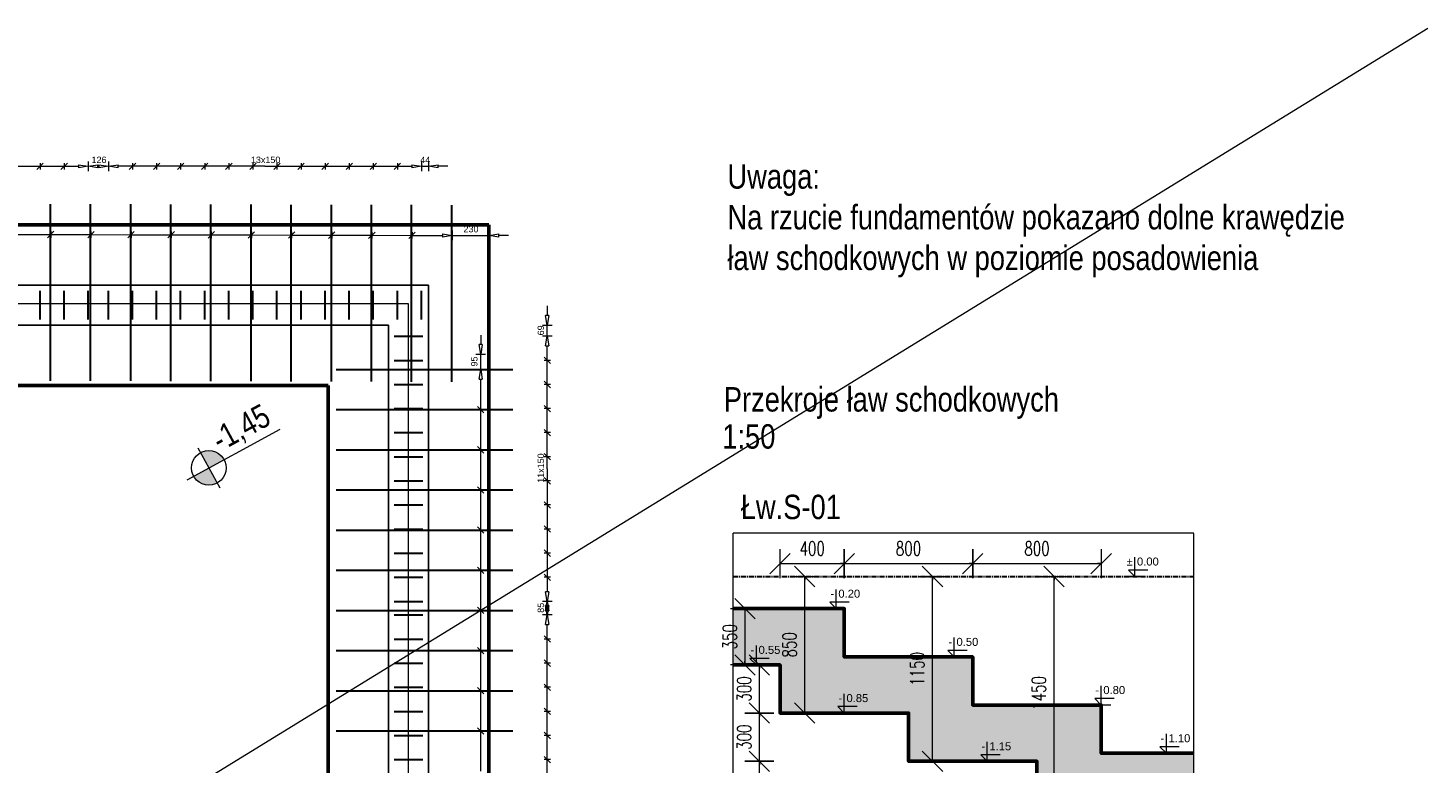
# Model space of a CAD drawing. Extents: x -274995 to 107519, y -337635 to 244261.
# Tile 47 of 49: x 65203 to 73923, y -13687 to -9105. Entities that reach past the tile are written whole.
import ezdxf
from ezdxf.enums import TextEntityAlignment as Align

# ---------------------------------------------------------------- set-up
doc = ezdxf.new("R2010")
doc.units = 0
doc.header["$LTSCALE"] = 10
doc.header["$MEASUREMENT"] = 0
doc.linetypes.add('CENTER', pattern=[50.8, 31.75, -6.35, 6.35, -6.35])
doc.linetypes.add('HIDDEN', pattern=[0.375, 0.25, -0.125])
for name, color, linetype in [('AutoCAD_Structural_Detailing_symbole graficzne', 7, 'Continuous'), ('RCAD_opis rozkładu', 7, 'Continuous'), ('RCAD_rozkład pręta', 7, 'Continuous')]:
    doc.layers.add(name, color=color, linetype=linetype)
for name, color, linetype, lineweight in [('P-Linia1', 3, 'Continuous', 40), ('P-Linia1a', 142, 'Continuous', 53), ('P-Opis', 1, 'Continuous', 18), ('P-Opis fundamenty', 193, 'Continuous', 9), ('P-Przerywana', 13, 'HIDDEN', 9), ('P-Szraf - Ściana wypełniająca', 171, 'Continuous', 0), ('P-Wymiar', 254, 'Continuous', 9), ('P-Ściana żelbetowa', 50, 'Continuous', 30)]:
    doc.layers.add(name, color=color, linetype=linetype, lineweight=lineweight)
doc.styles.add('_Fd Opis', font='arial.ttf', dxfattribs={"width": 0.8})
doc.styles.add('ROMANS', font='romans.shx', dxfattribs={"width": 0.7})
doc.styles.add('style1', font='arial.ttf')
doc.dimstyles.new('A50', dxfattribs={"dimscale": 50, "dimtxt": 1.75, "dimasz": 0.1, "dimexe": 0, "dimexo": 0, "dimgap": 1, "dimtad": 1, "dimdec": 4, "dimrnd": 0.1, "dimdsep": 46, "dimtxsty": 'ROMANS', "dimblk": '[[[[[[[[', "dimcen": 2, "dimdle": 2, "dimse1": 1, "dimse2": 1, "dimclrd": 256, "dimclrt": 1, "dimadec": 0, "dimazin": 0, "dimtfac": 1, "dimtdec": 4, "dimtix": 1, "dimtmove": 2, "dimatfit": 3, "dimldrblk": '[[[[[[[[', "dimfxl": 1, "dimtvp": 0.6, "dimtolj": 1, "dimlwd": -1, "dimarcsym": 0})

# ---------------------------------------------------------------- blocks, each defined once
blk = doc.blocks.new('[[[[[[[[')
at = {"layer": 'P-Wymiar'}
for p, q in [((0, 18), (0, -18)), ((-12.7, -12.7), (12.7, 12.7)), ((0, 0), (-4.6, 0))]:
    blk.add_line(p, q, dxfattribs=at)
blk = doc.blocks.new('*D149')
at = {"layer": 'Defpoints', "color": 0, "lineweight": 30, "transparency": 16777216}
for p in [(572.4, 456.7), (679.1, 456.7), (572.4, -993.3)]:
    blk.add_point(p, dxfattribs=at)
at = {"layer": 'P-Opis', "transparency": 16777216}
blk.add_line((679.1, -988.3), (679.1, 451.7), dxfattribs=at)
at = {"layer": 'P-Opis', "transparency": 16777216, "xscale": 5, "yscale": 5, "zscale": 5}
for p, rotation in [((679.1, 456.7), 90), ((679.1, -993.3), 270)]:
    blk.add_blockref('[[[[[[[[', p, dxfattribs=dict(at, rotation=rotation))
at = {"layer": 'P-Opis', "color": 1, "transparency": 16777216, "insert": (584.4, -268.3), "char_height": 87.5, "attachment_point": 5, "rotation": 90, "style": 'ROMANS'}
blk.add_mtext('\\A1;1450', dxfattribs=at)
blk = doc.blocks.new('*D150')
at = {"layer": 'Defpoints', "color": 0, "lineweight": 30, "transparency": 16777216}
for p in [(-78.4, 456.7), (-71.1, 456.7), (-71.1, -693.3)]:
    blk.add_point(p, dxfattribs=at)
at = {"layer": 'P-Opis', "transparency": 16777216}
blk.add_line((-78.4, -688.3), (-78.4, 451.7), dxfattribs=at)
at = {"layer": 'P-Opis', "transparency": 16777216, "xscale": 5, "yscale": 5, "zscale": 5}
for p, rotation in [((-78.4, 456.7), 90), ((-78.4, -693.3), 270)]:
    blk.add_blockref('[[[[[[[[', p, dxfattribs=dict(at, rotation=rotation))
at = {"layer": 'P-Opis', "color": 1, "transparency": 16777216, "insert": (-173.1, -118.3), "char_height": 87.5, "attachment_point": 5, "rotation": 90, "style": 'ROMANS'}
blk.add_mtext('\\A1;1150', dxfattribs=at)
blk = doc.blocks.new('*D151')
at = {"layer": 'Defpoints', "color": 0, "lineweight": 30, "transparency": 16777216}
for p in [(-874, 456.7), (-865.5, 456.7), (-865.5, -393.3)]:
    blk.add_point(p, dxfattribs=at)
at = {"layer": 'P-Opis', "transparency": 16777216}
blk.add_line((-874, -388.3), (-874, 451.7), dxfattribs=at)
at = {"layer": 'P-Opis', "transparency": 16777216, "xscale": 5, "yscale": 5, "zscale": 5}
for p, rotation in [((-874, 456.7), 90), ((-874, -393.3), 270)]:
    blk.add_blockref('[[[[[[[[', p, dxfattribs=dict(at, rotation=rotation))
at = {"layer": 'P-Opis', "color": 1, "transparency": 16777216, "insert": (-968.7, 31.7), "char_height": 87.5, "attachment_point": 5, "rotation": 90, "style": 'ROMANS'}
blk.add_mtext('\\A1;850', dxfattribs=at)
blk = doc.blocks.new('*D152')
at = {"layer": 'Defpoints', "color": 0, "lineweight": 30, "transparency": 16777216}
for p in [(-1027.6, -393.3), (-227.6, -393.3), (-227.6, -1028.7)]:
    blk.add_point(p, dxfattribs=at)
at = {"layer": 'P-Opis', "transparency": 16777216}
blk.add_line((-1022.6, -1028.7), (-232.6, -1028.7), dxfattribs=at)
at = {"layer": 'P-Opis', "transparency": 16777216, "xscale": 5, "yscale": 5, "zscale": 5, "rotation": 180}
blk.add_blockref('[[[[[[[[', (-1027.6, -1028.7), dxfattribs=at)
at = {"layer": 'P-Opis', "transparency": 16777216, "xscale": 5, "yscale": 5, "zscale": 5}
blk.add_blockref('[[[[[[[[', (-227.6, -1028.7), dxfattribs=at)
at = {"layer": 'P-Opis', "color": 1, "transparency": 16777216, "insert": (-627.6, -934), "char_height": 87.5, "attachment_point": 5, "style": 'ROMANS'}
blk.add_mtext('\\A1;800', dxfattribs=at)
blk = doc.blocks.new('*D153')
at = {"layer": 'Defpoints', "color": 0, "lineweight": 30, "transparency": 16777216}
for p in [(-227.6, -393.3), (572.4, -1028.7), (572.4, -1028.7)]:
    blk.add_point(p, dxfattribs=at)
at = {"layer": 'P-Opis', "transparency": 16777216}
blk.add_line((-222.6, -1028.7), (567.4, -1028.7), dxfattribs=at)
at = {"layer": 'P-Opis', "transparency": 16777216, "xscale": 5, "yscale": 5, "zscale": 5, "rotation": 180}
blk.add_blockref('[[[[[[[[', (-227.6, -1028.7), dxfattribs=at)
at = {"layer": 'P-Opis', "transparency": 16777216, "xscale": 5, "yscale": 5, "zscale": 5}
blk.add_blockref('[[[[[[[[', (572.4, -1028.7), dxfattribs=at)
at = {"layer": 'P-Opis', "color": 1, "transparency": 16777216, "insert": (172.4, -934), "char_height": 87.5, "attachment_point": 5, "style": 'ROMANS'}
blk.add_mtext('\\A1;800', dxfattribs=at)
blk = doc.blocks.new('*D154')
at = {"layer": 'Defpoints', "color": 0, "lineweight": 30, "transparency": 16777216}
for p in [(972.4, -643.3), (572.4, -1028.7), (972.4, -1028.7)]:
    blk.add_point(p, dxfattribs=at)
at = {"layer": 'P-Opis', "transparency": 16777216}
blk.add_line((577.4, -1028.7), (967.4, -1028.7), dxfattribs=at)
at = {"layer": 'P-Opis', "transparency": 16777216, "xscale": 5, "yscale": 5, "zscale": 5, "rotation": 180}
blk.add_blockref('[[[[[[[[', (572.4, -1028.7), dxfattribs=at)
at = {"layer": 'P-Opis', "transparency": 16777216, "xscale": 5, "yscale": 5, "zscale": 5}
blk.add_blockref('[[[[[[[[', (972.4, -1028.7), dxfattribs=at)
at = {"layer": 'P-Opis', "color": 1, "transparency": 16777216, "insert": (772.4, -934), "char_height": 87.5, "attachment_point": 5, "style": 'ROMANS'}
blk.add_mtext('\\A1;400', dxfattribs=at)
blk = doc.blocks.new('*D155')
at = {"layer": 'Defpoints', "color": 0, "lineweight": 30, "transparency": 16777216}
for p in [(-1156.7, -693.3), (572.4, -693.3), (572.4, -993.3)]:
    blk.add_point(p, dxfattribs=at)
at = {"layer": 'P-Opis', "transparency": 16777216}
blk.add_line((-1156.7, -988.3), (-1156.7, -698.3), dxfattribs=at)
at = {"layer": 'P-Opis', "transparency": 16777216, "xscale": 5, "yscale": 5, "zscale": 5}
for p, rotation in [((-1156.7, -693.3), 90), ((-1156.7, -993.3), 270)]:
    blk.add_blockref('[[[[[[[[', p, dxfattribs=dict(at, rotation=rotation))
at = {"layer": 'P-Opis', "color": 1, "transparency": 16777216, "insert": (-1251.4, -843.3), "char_height": 87.5, "attachment_point": 5, "rotation": 90, "style": 'ROMANS'}
blk.add_mtext('\\A1;300', dxfattribs=at)
blk = doc.blocks.new('*D156')
at = {"layer": 'Defpoints', "color": 0, "lineweight": 30, "transparency": 16777216}
for p in [(-1156.7, -393.3), (-227.6, -393.3), (572.4, -693.3)]:
    blk.add_point(p, dxfattribs=at)
at = {"layer": 'P-Opis', "transparency": 16777216}
blk.add_line((-1156.7, -688.3), (-1156.7, -398.3), dxfattribs=at)
at = {"layer": 'P-Opis', "transparency": 16777216, "xscale": 5, "yscale": 5, "zscale": 5}
for p, rotation in [((-1156.7, -393.3), 90), ((-1156.7, -693.3), 270)]:
    blk.add_blockref('[[[[[[[[', p, dxfattribs=dict(at, rotation=rotation))
at = {"layer": 'P-Opis', "color": 1, "transparency": 16777216, "insert": (-1251.4, -543.3), "char_height": 87.5, "attachment_point": 5, "rotation": 90, "style": 'ROMANS'}
blk.add_mtext('\\A1;300', dxfattribs=at)
blk = doc.blocks.new('*D157')
at = {"layer": 'Defpoints', "color": 0, "lineweight": 30, "transparency": 16777216}
for p in [(-1156.7, -93.3), (-1027.6, -93.3), (-227.6, -393.3)]:
    blk.add_point(p, dxfattribs=at)
at = {"layer": 'P-Opis', "transparency": 16777216}
blk.add_line((-1156.7, -388.3), (-1156.7, -98.3), dxfattribs=at)
at = {"layer": 'P-Opis', "transparency": 16777216, "xscale": 5, "yscale": 5, "zscale": 5}
for p, rotation in [((-1156.7, -93.3), 90), ((-1156.7, -393.3), 270)]:
    blk.add_blockref('[[[[[[[[', p, dxfattribs=dict(at, rotation=rotation))
at = {"layer": 'P-Opis', "color": 1, "transparency": 16777216, "insert": (-1251.4, -243.3), "char_height": 87.5, "attachment_point": 5, "rotation": 90, "style": 'ROMANS'}
blk.add_mtext('\\A1;300', dxfattribs=at)
blk = doc.blocks.new('*D158')
at = {"layer": 'Defpoints', "color": 0, "lineweight": 30, "transparency": 16777216}
for p in [(-1207, 256.7), (-1246.3, -93.3), (-1235, -93.3)]:
    blk.add_point(p, dxfattribs=at)
at = {"layer": 'P-Opis', "transparency": 16777216}
blk.add_line((-1246.3, 251.7), (-1246.3, -88.3), dxfattribs=at)
at = {"layer": 'P-Opis', "transparency": 16777216, "xscale": 5, "yscale": 5, "zscale": 5}
for p, rotation in [((-1246.3, 256.7), 90), ((-1246.3, -93.3), 270)]:
    blk.add_blockref('[[[[[[[[', p, dxfattribs=dict(at, rotation=rotation))
at = {"layer": 'P-Opis', "color": 1, "transparency": 16777216, "insert": (-1341, 81.7), "char_height": 87.5, "attachment_point": 5, "rotation": 90, "style": 'ROMANS'}
blk.add_mtext('\\A1;350', dxfattribs=at)
blk = doc.blocks.new('*D159')
at = {"layer": 'Defpoints', "color": 0, "lineweight": 30, "transparency": 16777216}
for p in [(172.4, 537.3), (-627.6, 106.7), (172.4, -43.3)]:
    blk.add_point(p, dxfattribs=at)
at = {"layer": 'P-Opis', "transparency": 16777216}
blk.add_line((-622.6, 537.3), (167.4, 537.3), dxfattribs=at)
at = {"layer": 'P-Opis', "transparency": 16777216, "xscale": 5, "yscale": 5, "zscale": 5, "rotation": 180}
blk.add_blockref('[[[[[[[[', (-627.6, 537.3), dxfattribs=at)
at = {"layer": 'P-Opis', "transparency": 16777216, "xscale": 5, "yscale": 5, "zscale": 5}
blk.add_blockref('[[[[[[[[', (172.4, 537.3), dxfattribs=at)
at = {"layer": 'P-Opis', "color": 1, "transparency": 16777216, "insert": (-227.6, 632), "char_height": 87.5, "attachment_point": 5, "style": 'ROMANS'}
blk.add_mtext('\\A1;800', dxfattribs=at)
blk = doc.blocks.new('*D160')
at = {"layer": 'Defpoints', "color": 0, "lineweight": 30, "transparency": 16777216}
for p in [(972.4, 537.3), (172.4, -43.3), (972.4, -493.3)]:
    blk.add_point(p, dxfattribs=at)
at = {"layer": 'P-Opis', "transparency": 16777216}
blk.add_line((177.4, 537.3), (967.4, 537.3), dxfattribs=at)
at = {"layer": 'P-Opis', "transparency": 16777216, "xscale": 5, "yscale": 5, "zscale": 5, "rotation": 180}
blk.add_blockref('[[[[[[[[', (172.4, 537.3), dxfattribs=at)
at = {"layer": 'P-Opis', "transparency": 16777216, "xscale": 5, "yscale": 5, "zscale": 5}
blk.add_blockref('[[[[[[[[', (972.4, 537.3), dxfattribs=at)
at = {"layer": 'P-Opis', "color": 1, "transparency": 16777216, "insert": (572.4, 632), "char_height": 87.5, "attachment_point": 5, "style": 'ROMANS'}
blk.add_mtext('\\A1;800', dxfattribs=at)
blk = doc.blocks.new('*D161')
at = {"layer": 'Defpoints', "color": 0, "lineweight": 30, "transparency": 16777216}
for p in [(-627.6, 537.3), (-627.6, 13.9), (-1027.6, -178.2)]:
    blk.add_point(p, dxfattribs=at)
at = {"layer": 'P-Opis', "transparency": 16777216}
blk.add_line((-1022.6, 537.3), (-632.6, 537.3), dxfattribs=at)
at = {"layer": 'P-Opis', "transparency": 16777216, "xscale": 5, "yscale": 5, "zscale": 5, "rotation": 180}
blk.add_blockref('[[[[[[[[', (-1027.6, 537.3), dxfattribs=at)
at = {"layer": 'P-Opis', "transparency": 16777216, "xscale": 5, "yscale": 5, "zscale": 5}
blk.add_blockref('[[[[[[[[', (-627.6, 537.3), dxfattribs=at)
at = {"layer": 'P-Opis', "color": 1, "transparency": 16777216, "insert": (-827.6, 632), "char_height": 87.5, "attachment_point": 5, "style": 'ROMANS'}
blk.add_mtext('\\A1;400', dxfattribs=at)
blk = doc.blocks.new('A$C3C9C65D7')
at = {"layer": 'P-Linia1a', "transparency": 33554549}
h = blk.add_hatch(color=256, dxfattribs=at)
h.dxf.hatch_style = 1
h.paths.add_polyline_path([(1550.41999, -993.27995), (1550.41999, -643.27995), (972.44511, -643.27995), (972.44511, -343.27995), (172.44511, -343.27995), (172.44511, -43.27995), (-627.55489, -43.27995), (-627.55489, 256.72005), (-1322.43003, 256.72005), (-1322.43003, -93.27995), (-1027.55489, -93.27995), (-1027.55489, -393.27995), (-227.55489, -393.27995), (-227.55489, -693.27995), (572.44511, -693.27995), (572.44511, -993.27995)])
at = {"layer": 'AutoCAD_Structural_Detailing_symbole graficzne', "color": 1, "lineweight": 0}
for p, q in [((1181.95128, 456.72005), (1181.95128, 576.72005)), ((1241.95128, 456.72005), (1121.95128, 456.72005)), ((1261.95128, 496.72005), (1141.95128, 496.72005)), ((1141.95128, 496.72005), (1181.95128, 456.72005)), ((-677.9469, 256.72005), (-677.9469, 376.72005)), ((-597.9469, 296.72005), (-717.9469, 296.72005)), ((-717.9469, 296.72005), (-677.9469, 256.72005)), ((-617.9469, 256.72005), (-737.9469, 256.72005)), ((-1174.99246, -93.27995), (-1174.99246, 26.72005)), ((57.68362, -43.27995), (57.68362, 76.72005)), ((-1094.99246, -53.27995), (-1214.99246, -53.27995)), ((-1214.99246, -53.27995), (-1174.99246, -93.27995)), ((117.68362, -43.27995), (-2.31638, -43.27995)), ((137.68362, -3.27995), (17.68362, -3.27995)), ((17.68362, -3.27995), (57.68362, -43.27995)), ((-1114.99246, -93.27995), (-1234.99246, -93.27995)), ((972.44511, -343.27995), (972.44511, -223.27995)), ((-627.55489, -393.27995), (-627.55489, -273.27995)), ((1032.44511, -343.27995), (912.44511, -343.27995)), ((1052.44511, -303.27995), (932.44511, -303.27995)), ((932.44511, -303.27995), (972.44511, -343.27995)), ((-567.55489, -393.27995), (-687.55489, -393.27995)), ((-547.55489, -353.27995), (-667.55489, -353.27995)), ((-667.55489, -353.27995), (-627.55489, -393.27995)), ((262.69521, -693.27995), (262.69521, -573.27995)), ((1458.20065, -603.27995), (1338.20065, -603.27995)), ((1338.20065, -603.27995), (1378.20065, -643.27995)), ((1378.20065, -643.27995), (1378.20065, -523.27995)), ((322.69521, -693.27995), (202.69521, -693.27995)), ((342.69521, -653.27995), (222.69521, -653.27995)), ((222.69521, -653.27995), (262.69521, -693.27995)), ((1438.20065, -643.27995), (1318.20065, -643.27995)), ((1247.15903, -953.27995), (1127.15903, -953.27995)), ((1127.15903, -953.27995), (1167.15903, -993.27995)), ((1167.15903, -993.27995), (1167.15903, -873.27995)), ((1227.15903, -993.27995), (1107.15903, -993.27995))]:
    blk.add_line(p, q, dxfattribs=at)
at = {"layer": 'P-Linia1', "color": 1, "linetype": 'CENTER', "lineweight": 30, "ltscale": 0.1, "true_color": 0xf50000}
blk.add_lwpolyline([(-1322.43003, 456.72005), (1550.41999, 456.72005)], dxfattribs=at)
at = {"layer": 'P-Linia1a'}
for points in [[(1550.41999, -643.27995), (972.44511, -643.27995), (972.44511, -343.27995), (172.44511, -343.27995), (172.44511, -43.27995), (-627.55489, -43.27995), (-627.55489, 256.72005), (-1322.43003, 256.72005)], [(-1322.43003, -93.27995), (-1027.55489, -93.27995), (-1027.55489, -393.27995), (-227.55489, -393.27995), (-227.55489, -693.27995), (572.44511, -693.27995), (572.44511, -993.27995), (1550.41999, -993.27995)]]:
    blk.add_lwpolyline(points, dxfattribs=at)
at = {"layer": 'P-Przerywana'}
blk.add_lwpolyline([(1550.41999, -1118.15374), (1550.41999, 726.28695), (-1322.43003, 726.28695), (-1322.43003, -1118.15374)], close=True, dxfattribs=at)
at = {"layer": 'AutoCAD_Structural_Detailing_symbole graficzne', "color": 2, "style": 'style1'}
for s, p in [('±', (1168.61795, 510.05339)), ('-', (-691.28023, 310.05339)), ('-', (44.35029, 10.05339)), ('-', (-1188.32579, -39.94661)), ('-', (959.11178, -289.94661)), ('-', (-640.88822, -339.94661)), ('-', (249.36188, -639.94661)), ('-', (1364.86732, -589.94661)), ('-', (1153.8257, -939.94661))]:
    blk.add_text(s, height=50, dxfattribs=at).set_placement(p, align=Align.BOTTOM_RIGHT)
for s, p in [('0.00 ', (1195.28461, 510.05339)), ('0.20 ', (-664.61357, 310.05339)), ('0.55 ', (-1161.65912, -39.94661)), ('0.50 ', (71.01695, 10.05339)), ('0.80 ', (985.77845, -289.94661)), ('0.85 ', (-614.22155, -339.94661)), ('1.15 ', (276.02854, -639.94661)), ('1.10 ', (1391.53398, -589.94661)), ('1.45 ', (1180.49236, -939.94661))]:
    blk.add_text(s, height=50, dxfattribs=at).set_placement(p, align=Align.BOTTOM_LEFT)
at = {"layer": 'P-Opis', "color": 1}
for base, p1, p2, picture, middle in [((-627.55489, 537.31678), (-1027.55489, -178.23248), (-627.55489, 13.90152), '*D161', (-827.55489, 631.99191)), ((172.44511, 537.31678), (-627.55489, 106.72005), (172.44511, -43.27995), '*D159', (-227.55489, 631.99191)), ((972.44511, 537.31678), (172.44511, -43.27995), (972.44511, -493.27995), '*D160', (572.44511, 631.99191)), ((-227.55489, -1028.67007), (-1027.55489, -393.27995), (-227.55489, -393.27995), '*D152', (-627.55489, -933.99493)), ((572.44511, -1028.67007), (-227.55489, -393.27995), (572.44511, -1028.67007), '*D153', (172.44511, -933.99493)), ((972.44511, -1028.67007), (572.44511, -1028.67007), (972.44511, -643.27995), '*D154', (772.44511, -933.99493))]:
    dim = blk.add_linear_dim(base=base, p1=p1, p2=p2, dimstyle='A50', dxfattribs=at)
    dim.commit()
    dim.dimension.update_dxf_attribs({"geometry": picture, "text_midpoint": middle})
at = {"layer": 'P-Opis'}
for base, p1, p2, picture, middle in [((-874.04491, 456.72005), (-865.50983, -393.27995), (-865.50983, 456.72005), '*D151', (-968.72004, 31.72005)), ((-78.44937, 456.72005), (-71.0947, -693.27995), (-71.0947, 456.72005), '*D150', (-173.1245, -118.27995)), ((679.0789, 456.72005), (572.44511, -993.27995), (572.44511, 456.72005), '*D149', (584.40376, -268.27995))]:
    dim = blk.add_linear_dim(base=base, p1=p1, p2=p2, angle=270, dimstyle='A50', dxfattribs=at)
    dim.commit()
    dim.dimension.update_dxf_attribs({"geometry": picture, "text_midpoint": middle})
at = {"layer": 'P-Opis', "color": 1}
for base, p1, p2, picture, middle in [((-1246.32288, -93.27995), (-1207.03727, 256.72005), (-1234.99246, -93.27995), '*D158', (-1341.02786, 81.72005)), ((-1156.70687, -93.27995), (-227.55489, -393.27995), (-1027.55489, -93.27995), '*D157', (-1251.41185, -243.27995)), ((-1156.70687, -393.27995), (572.44511, -693.27995), (-227.55489, -393.27995), '*D156', (-1251.41185, -543.27995)), ((-1156.70687, -693.27995), (572.44511, -993.27995), (572.44511, -693.27995), '*D155', (-1251.41185, -843.27995))]:
    dim = blk.add_linear_dim(base=base, p1=p1, p2=p2, angle=90, dimstyle='A50', dxfattribs=at)
    dim.commit()
    dim.dimension.update_dxf_attribs({"geometry": picture, "text_midpoint": middle})

msp = doc.modelspace()

# ---------------------------------------------------------------- hatches: boundary and pattern name
at = {"layer": 'P-Opis'}
h = msp.add_hatch(color=1, dxfattribs=at)
h.dxf.hatch_style = 1
h.paths.add_polyline_path([(66329.11564, -11843.39974), (66234.76742, -11894.77266, 0.4142135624), (66380.48856, -11937.74795)])
h.paths.add_polyline_path([(66277.74271, -11749.05152), (66329.11564, -11843.39974), (66423.46385, -11792.02681, 0.4142135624)])

# ---------------------------------------------------------------- linework, layer by layer
at = {"layer": 'P-Linia1a'}
for p, q in [((68072.5184, -10330.22866), (54132.5546, -10329.78316)), ((68072.5184, -25425.22732), (68072.5184, -10330.22866)), ((60247.5546, -11330.22866), (67072.5184, -11330.22866)), ((67072.5184, -11330.22866), (67072.5184, -24425.22732))]:
    msp.add_line(p, q, dxfattribs=at)
at = {"layer": 'P-Opis', "color": 1}
for p, q in [((66194.19677, -11916.86352), (66772.57629, -11601.93389)), ((66261.21584, -11718.69933), (66397.01543, -11968.10014))]:
    msp.add_line(p, q, dxfattribs=at)
msp.add_circle((66329.11564, -11843.39974), 107.42794, dxfattribs=at)
at = {"layer": 'P-Szraf - Ściana wypełniająca', "color": 4}
for p, q in [((67572.5184, -10821.64548), (56767.80472, -10821.64548)), ((67572.5184, -19825.22732), (67572.5184, -10821.64548))]:
    msp.add_line(p, q, dxfattribs=at)
at = {"layer": 'P-Wymiar', "color": 3}
msp.add_lwpolyline([(42403.52009, -28462.66789), (73922.57125, -9105.20304)], dxfattribs=at)
at = {"layer": 'P-Ściana żelbetowa', "lineweight": 25}
for p, q in [((54222.5546, -10705.22866), (67697.5184, -10705.22866)), ((67697.5184, -10705.22866), (67697.5184, -25050.22732)), ((67447.5184, -10955.22866), (59872.5546, -10955.22866)), ((67447.5184, -24800.22732), (67447.5184, -10955.22866))]:
    msp.add_line(p, q, dxfattribs=at)
at = {"layer": 'RCAD_opis rozkładu', "color": 8, "lineweight": 0}
for p, q in [((65577.79246, -9935.94217), (65577.79246, -9995.94217)), ((65577.79246, -9935.94217), (65577.79246, -9995.94217)), ((65703.66302, -9935.94217), (65703.66302, -9995.94217)), ((65703.66302, -9935.94217), (65703.66302, -9995.94217)), ((67653.66302, -9935.94217), (67653.66302, -9995.94217)), ((67697.5184, -9935.94217), (67697.5184, -9995.94217)), ((65127.79246, -9965.94217), (65277.79246, -9965.94217)), ((65257.79246, -9985.94217), (65297.79246, -9945.94217)), ((65277.79246, -9945.94217), (65277.79246, -9985.94217)), ((65277.79246, -9965.94217), (65427.79246, -9965.94217)), ((65407.79246, -9985.94217), (65447.79246, -9945.94217)), ((65427.79246, -9945.94217), (65427.79246, -9985.94217)), ((65427.79246, -9965.94217), (65517.79246, -9965.94217)), ((65517.79246, -9955.94217), (65577.79246, -9965.94217)), ((65517.79246, -9955.94217), (65517.79246, -9975.94217)), ((65577.79246, -9965.94217), (65517.79246, -9975.94217)), ((65577.79246, -9965.94217), (65637.79246, -9955.94217)), ((65637.79246, -9975.94217), (65577.79246, -9965.94217)), ((65637.79246, -9975.94217), (65637.79246, -9955.94217)), ((65640.72774, -9965.94217), (65637.79246, -9965.94217)), ((65640.72774, -9965.94217), (65643.66302, -9965.94217)), ((65643.66302, -9955.94217), (65703.66302, -9965.94217)), ((65643.66302, -9955.94217), (65643.66302, -9975.94217)), ((65703.66302, -9965.94217), (65643.66302, -9975.94217)), ((65703.66302, -9965.94217), (65763.66302, -9955.94217)), ((65763.66302, -9975.94217), (65703.66302, -9965.94217)), ((65763.66302, -9975.94217), (65763.66302, -9955.94217)), ((65853.66302, -9965.94217), (65763.66302, -9965.94217)), ((65873.66302, -9945.94217), (65833.66302, -9985.94217)), ((65853.66302, -9945.94217), (65853.66302, -9985.94217)), ((66003.66302, -9965.94217), (65853.66302, -9965.94217)), ((66023.66302, -9945.94217), (65983.66302, -9985.94217)), ((66003.66302, -9945.94217), (66003.66302, -9985.94217)), ((66153.66302, -9965.94217), (66003.66302, -9965.94217)), ((66173.66302, -9945.94217), (66133.66302, -9985.94217)), ((66153.66302, -9945.94217), (66153.66302, -9985.94217)), ((66303.66302, -9965.94217), (66153.66302, -9965.94217)), ((66323.66302, -9945.94217), (66283.66302, -9985.94217)), ((66303.66302, -9945.94217), (66303.66302, -9985.94217)), ((66453.66302, -9965.94217), (66303.66302, -9965.94217)), ((66473.66302, -9945.94217), (66433.66302, -9985.94217)), ((66453.66302, -9945.94217), (66453.66302, -9985.94217)), ((66603.66302, -9965.94217), (66453.66302, -9965.94217)), ((66623.66302, -9945.94217), (66583.66302, -9985.94217)), ((66603.66302, -9945.94217), (66603.66302, -9985.94217)), ((66678.66302, -9965.94217), (66603.66302, -9965.94217)), ((66678.66302, -9965.94217), (66753.66302, -9965.94217)), ((66733.66302, -9985.94217), (66773.66302, -9945.94217)), ((66753.66302, -9945.94217), (66753.66302, -9985.94217)), ((66753.66302, -9965.94217), (66903.66302, -9965.94217)), ((66883.66302, -9985.94217), (66923.66302, -9945.94217)), ((66903.66302, -9945.94217), (66903.66302, -9985.94217)), ((66903.66302, -9965.94217), (67053.66302, -9965.94217)), ((67033.66302, -9985.94217), (67073.66302, -9945.94217)), ((67053.66302, -9945.94217), (67053.66302, -9985.94217)), ((67053.66302, -9965.94217), (67203.66302, -9965.94217)), ((67183.66302, -9985.94217), (67223.66302, -9945.94217)), ((67203.66302, -9945.94217), (67203.66302, -9985.94217)), ((67203.66302, -9965.94217), (67353.66302, -9965.94217)), ((67333.66302, -9985.94217), (67373.66302, -9945.94217)), ((67353.66302, -9945.94217), (67353.66302, -9985.94217)), ((67353.66302, -9965.94217), (67503.66302, -9965.94217)), ((67483.66302, -9985.94217), (67523.66302, -9945.94217)), ((67503.66302, -9945.94217), (67503.66302, -9985.94217)), ((67503.66302, -9965.94217), (67593.66302, -9965.94217)), ((67593.66302, -9955.94217), (67653.66302, -9965.94217)), ((67593.66302, -9955.94217), (67593.66302, -9975.94217)), ((67653.66302, -9965.94217), (67593.66302, -9975.94217)), ((67653.66302, -9965.94217), (67697.5184, -9965.94217)), ((67697.5184, -9965.94217), (67757.5184, -9955.94217)), ((67757.5184, -9975.94217), (67697.5184, -9965.94217)), ((67757.5184, -9975.94217), (67757.5184, -9955.94217)), ((67817.5184, -9965.94217), (67757.5184, -9965.94217)), ((65324.44445, -10410.36618), (65364.54198, -10370.46395)), ((65344.54204, -10370.41513), (65344.44439, -10410.41501)), ((65574.44445, -10410.97652), (65614.54198, -10371.07429)), ((65594.54204, -10371.02546), (65594.44439, -10411.02534)), ((65824.44445, -10411.58685), (65864.54198, -10371.68462)), ((65844.54204, -10371.6358), (65844.44439, -10411.63568)), ((66074.44445, -10412.19718), (66114.54198, -10372.29496)), ((66094.54204, -10372.24613), (66094.44439, -10412.24601)), ((66324.44445, -10412.80752), (66364.54198, -10372.90529)), ((66344.54204, -10372.85646), (66344.44439, -10412.85635)), ((66574.44445, -10413.41785), (66614.54198, -10373.51562)), ((66594.54204, -10373.4668), (66594.44439, -10413.46668)), ((66824.44445, -10414.02819), (66864.54198, -10374.12596)), ((66844.54204, -10374.07713), (66844.44439, -10414.07701)), ((67074.44445, -10414.63852), (67114.54198, -10374.73629)), ((67094.54204, -10374.68747), (67094.44439, -10414.68735)), ((67324.44445, -10415.24885), (67364.54198, -10375.34663)), ((67344.54204, -10375.2978), (67344.44439, -10415.29768)), ((67574.44445, -10415.85919), (67614.54198, -10375.95696)), ((67594.54204, -10375.90813), (67594.44439, -10415.90802)), ((67844.56645, -10366.5185), (67844.41997, -10426.51832)), ((68074.93726, -10367.08091), (68074.79078, -10427.08073)), ((65094.49321, -10389.80473), (65344.49321, -10390.41507)), ((65344.49321, -10390.41507), (65594.49321, -10391.0254)), ((65594.49321, -10391.0254), (65844.49321, -10391.63574)), ((65844.49321, -10391.63574), (66094.49321, -10392.24607)), ((66094.49321, -10392.24607), (66344.49321, -10392.8564)), ((66344.49321, -10392.8564), (66594.49321, -10393.46674)), ((66594.49321, -10393.46674), (66844.49321, -10394.07707)), ((66844.49321, -10394.07707), (67094.49321, -10394.68741)), ((67094.49321, -10394.68741), (67344.49321, -10395.29774)), ((67344.49321, -10395.29774), (67594.49321, -10395.90808)), ((67594.49321, -10395.90808), (67784.49339, -10396.37193)), ((67784.51781, -10386.37196), (67784.46898, -10406.3719)), ((67844.49321, -10396.51841), (67784.46898, -10406.3719)), ((67784.51781, -10386.37196), (67844.49321, -10396.51841)), ((67844.49321, -10396.51841), (68074.86402, -10397.08082)), ((68074.86402, -10397.08082), (68134.88825, -10387.22733)), ((68134.83943, -10407.22727), (68074.86402, -10397.08082)), ((68134.83943, -10407.22727), (68134.88825, -10387.22733)), ((68194.86366, -10397.37378), (68134.86384, -10397.2273)), ((68436.80488, -10955.22866), (68426.80488, -10895.22866)), ((68446.80488, -10895.22866), (68426.80488, -10895.22866)), ((68436.80488, -10835.22866), (68436.80488, -10895.22866)), ((68446.80488, -10895.22866), (68436.80488, -10955.22866)), ((68406.80488, -10955.22866), (68466.80488, -10955.22866)), ((68436.80488, -11024.08407), (68436.80488, -10955.22866)), ((68022.5184, -11016.22246), (68022.5184, -11076.22246)), ((68466.80488, -11024.08407), (68406.80488, -11024.08407)), ((68426.80488, -11084.08407), (68436.80488, -11024.08407)), ((68436.80488, -11024.08407), (68446.80488, -11084.08407)), ((67992.5184, -11136.22246), (68052.5184, -11136.22246)), ((68022.5184, -11136.22246), (68012.5184, -11076.22246)), ((68032.5184, -11076.22246), (68012.5184, -11076.22246)), ((68032.5184, -11076.22246), (68022.5184, -11136.22246)), ((68022.5184, -11230.72492), (68022.5184, -11136.22246)), ((68456.80488, -11194.08407), (68416.80488, -11154.08407)), ((68426.80488, -11084.08407), (68446.80488, -11084.08407)), ((68436.80488, -11174.08407), (68436.80488, -11084.08407)), ((67992.5184, -11230.72492), (68052.5184, -11230.72492)), ((68012.5184, -11290.72492), (68022.5184, -11230.72492)), ((68022.5184, -11230.72492), (68032.5184, -11290.72492)), ((68456.80488, -11174.08407), (68416.80488, -11174.08407)), ((68436.80488, -11324.08407), (68436.80488, -11174.08407)), ((68012.5184, -11290.72492), (68032.5184, -11290.72492)), ((68022.5184, -11480.72492), (68022.5184, -11290.72492)), ((68456.80488, -11344.08407), (68416.80488, -11304.08407)), ((68456.80488, -11324.08407), (68416.80488, -11324.08407)), ((68436.80488, -11474.08407), (68436.80488, -11324.08407)), ((68042.5184, -11500.72492), (68002.5184, -11460.72492)), ((68002.5184, -11480.72492), (68042.5184, -11480.72492)), ((68022.5184, -11730.72492), (68022.5184, -11480.72492)), ((68456.80488, -11494.08407), (68416.80488, -11454.08407)), ((68456.80488, -11474.08407), (68416.80488, -11474.08407)), ((68436.80488, -11624.08407), (68436.80488, -11474.08407)), ((68456.80488, -11644.08407), (68416.80488, -11604.08407)), ((68456.80488, -11624.08407), (68416.80488, -11624.08407)), ((68436.80488, -11774.08407), (68436.80488, -11624.08407)), ((68042.5184, -11750.72492), (68002.5184, -11710.72492)), ((68002.5184, -11730.72492), (68042.5184, -11730.72492)), ((68022.5184, -11980.72492), (68022.5184, -11730.72492)), ((68456.80488, -11794.08407), (68416.80488, -11754.08407)), ((68456.80488, -11774.08407), (68416.80488, -11774.08407)), ((68436.80488, -11849.08407), (68436.80488, -11774.08407)), ((68436.80488, -11849.08407), (68436.80488, -11924.08407)), ((68416.80488, -11904.08407), (68456.80488, -11944.08407)), ((68456.80488, -11924.08407), (68416.80488, -11924.08407)), ((68436.80488, -11924.08407), (68436.80488, -12074.08407)), ((68042.5184, -12000.72492), (68002.5184, -11960.72492)), ((68002.5184, -11980.72492), (68042.5184, -11980.72492)), ((68022.5184, -12230.72492), (68022.5184, -11980.72492)), ((68416.80488, -12054.08407), (68456.80488, -12094.08407)), ((68456.80488, -12074.08407), (68416.80488, -12074.08407)), ((68436.80488, -12074.08407), (68436.80488, -12224.08407)), ((68416.80488, -12204.08407), (68456.80488, -12244.08407)), ((68042.5184, -12250.72492), (68002.5184, -12210.72492)), ((68002.5184, -12230.72492), (68042.5184, -12230.72492)), ((68022.5184, -12480.72492), (68022.5184, -12230.72492)), ((68456.80488, -12224.08407), (68416.80488, -12224.08407)), ((68436.80488, -12224.08407), (68436.80488, -12374.08407)), ((68416.80488, -12354.08407), (68456.80488, -12394.08407)), ((68456.80488, -12374.08407), (68416.80488, -12374.08407)), ((68436.80488, -12374.08407), (68436.80488, -12524.08407)), ((68042.5184, -12500.72492), (68002.5184, -12460.72492)), ((68002.5184, -12480.72492), (68042.5184, -12480.72492)), ((68022.5184, -12730.72492), (68022.5184, -12480.72492)), ((68416.80488, -12504.08407), (68456.80488, -12544.08407)), ((68456.80488, -12524.08407), (68416.80488, -12524.08407)), ((68436.80488, -12524.08407), (68436.80488, -12614.08407)), ((68436.80488, -12674.08407), (68426.80488, -12614.08407)), ((68446.80488, -12614.08407), (68426.80488, -12614.08407)), ((68446.80488, -12614.08407), (68436.80488, -12674.08407)), ((68042.5184, -12750.72492), (68002.5184, -12710.72492)), ((68002.5184, -12730.72492), (68042.5184, -12730.72492)), ((68022.5184, -12980.72492), (68022.5184, -12730.72492)), ((68466.80488, -12674.08407), (68406.80488, -12674.08407)), ((68466.80488, -12674.08407), (68406.80488, -12674.08407)), ((68426.80488, -12734.08407), (68436.80488, -12674.08407)), ((68436.80488, -12759.08337), (68426.80488, -12699.08337)), ((68446.80488, -12699.08337), (68426.80488, -12699.08337)), ((68436.80488, -12674.08407), (68446.80488, -12734.08407)), ((68446.80488, -12699.08337), (68436.80488, -12759.08337)), ((68436.80488, -12716.58372), (68436.80488, -12699.08337)), ((68436.80488, -12716.58372), (68436.80488, -12734.08407)), ((68466.80488, -12759.08337), (68406.80488, -12759.08337)), ((68466.80488, -12759.08337), (68406.80488, -12759.08337)), ((68426.80488, -12734.08407), (68446.80488, -12734.08407)), ((68426.80488, -12819.08337), (68436.80488, -12759.08337)), ((68436.80488, -12759.08337), (68446.80488, -12819.08337)), ((68456.80488, -12929.08337), (68416.80488, -12889.08337)), ((68426.80488, -12819.08337), (68446.80488, -12819.08337)), ((68436.80488, -12909.08337), (68436.80488, -12819.08337)), ((68042.5184, -13000.72492), (68002.5184, -12960.72492)), ((68002.5184, -12980.72492), (68042.5184, -12980.72492)), ((68022.5184, -13230.72492), (68022.5184, -12980.72492)), ((68456.80488, -12909.08337), (68416.80488, -12909.08337)), ((68436.80488, -13059.08337), (68436.80488, -12909.08337)), ((68456.80488, -13079.08337), (68416.80488, -13039.08337)), ((68456.80488, -13059.08337), (68416.80488, -13059.08337)), ((68436.80488, -13209.08337), (68436.80488, -13059.08337)), ((68042.5184, -13250.72492), (68002.5184, -13210.72492)), ((68002.5184, -13230.72492), (68042.5184, -13230.72492)), ((68022.5184, -13480.72492), (68022.5184, -13230.72492)), ((68456.80488, -13229.08337), (68416.80488, -13189.08337)), ((68456.80488, -13209.08337), (68416.80488, -13209.08337)), ((68436.80488, -13359.08337), (68436.80488, -13209.08337)), ((68456.80488, -13379.08337), (68416.80488, -13339.08337)), ((68456.80488, -13359.08337), (68416.80488, -13359.08337)), ((68436.80488, -13509.08337), (68436.80488, -13359.08337)), ((68042.5184, -13500.72492), (68002.5184, -13460.72492)), ((68002.5184, -13480.72492), (68042.5184, -13480.72492)), ((68022.5184, -13730.72492), (68022.5184, -13480.72492)), ((68456.80488, -13529.08337), (68416.80488, -13489.08337)), ((68456.80488, -13509.08337), (68416.80488, -13509.08337)), ((68436.80488, -13659.08337), (68436.80488, -13509.08337)), ((68456.80488, -13679.08337), (68416.80488, -13639.08337)), ((68456.80488, -13659.08337), (68416.80488, -13659.08337)), ((68436.80488, -13809.08337), (68436.80488, -13659.08337))]:
    msp.add_line(p, q, dxfattribs=at)
at = {"layer": 'RCAD_rozkład pręta', "color": 7, "linetype": 'ByBlock', "lineweight": 30}
for p, q in [((65342.26966, -11301.21073), (65342.26966, -10201.21073)), ((65592.26966, -11301.82107), (65592.26966, -10201.82107)), ((65842.26966, -11302.4314), (65842.26966, -10202.4314)), ((66092.26966, -11303.04174), (66092.26966, -10203.04174)), ((66342.26966, -11303.65207), (66342.26966, -10203.65207)), ((66592.26966, -11304.26241), (66592.26966, -10204.26241)), ((66842.26966, -11304.87274), (66842.26966, -10204.87274)), ((67092.26966, -11305.48307), (67092.26966, -10205.48307)), ((67342.26966, -11306.09341), (67342.26966, -10206.09341)), ((67592.26966, -11306.70374), (67592.26966, -10206.70374)), ((67842.26966, -11307.31408), (67842.26966, -10207.31408)), ((65277.79246, -10920.22866), (65277.79246, -10740.22939)), ((65427.79246, -10920.22866), (65427.79246, -10740.22939)), ((65577.79246, -10920.22866), (65577.79246, -10740.22939)), ((65703.66302, -10920.22866), (65703.66302, -10740.22939)), ((65853.66302, -10920.22866), (65853.66302, -10740.22939)), ((66003.66302, -10920.22866), (66003.66302, -10740.22939)), ((66153.66302, -10920.22866), (66153.66302, -10740.22939)), ((66303.66302, -10920.22866), (66303.66302, -10740.22939)), ((66453.66302, -10920.22866), (66453.66302, -10740.22939)), ((66603.66302, -10920.22866), (66603.66302, -10740.22939)), ((66753.66302, -10920.22866), (66753.66302, -10740.22939)), ((66903.66302, -10920.22866), (66903.66302, -10740.22939)), ((67053.66302, -10920.22866), (67053.66302, -10740.22939)), ((67203.66302, -10920.22866), (67203.66302, -10740.22939)), ((67353.66302, -10920.22866), (67353.66302, -10740.22939)), ((67503.66302, -10920.22866), (67503.66302, -10740.22939)), ((67653.66302, -10920.22866), (67653.66302, -10740.22939)), ((67482.5184, -11024.08407), (67662.51767, -11024.08407)), ((67122.5184, -11230.72492), (68222.5184, -11230.72492)), ((67482.5184, -11174.08407), (67662.51767, -11174.08407)), ((67482.5184, -11324.08407), (67662.51767, -11324.08407)), ((67122.5184, -11480.72492), (68222.5184, -11480.72492)), ((67482.5184, -11474.08407), (67662.51767, -11474.08407)), ((67482.5184, -11624.08407), (67662.51767, -11624.08407)), ((67122.5184, -11730.72492), (68222.5184, -11730.72492)), ((67482.5184, -11774.08407), (67662.51767, -11774.08407)), ((67482.5184, -11924.08407), (67662.51767, -11924.08407)), ((67122.5184, -11980.72492), (68222.5184, -11980.72492)), ((67482.5184, -12074.08407), (67662.51767, -12074.08407)), ((67122.5184, -12230.72492), (68222.5184, -12230.72492)), ((67482.5184, -12224.08407), (67662.51767, -12224.08407)), ((67482.5184, -12374.08407), (67662.51767, -12374.08407)), ((67122.5184, -12480.72492), (68222.5184, -12480.72492)), ((67482.5184, -12524.08407), (67662.51767, -12524.08407)), ((67122.5184, -12730.72492), (68222.5184, -12730.72492)), ((67482.5184, -12674.08407), (67662.51767, -12674.08407)), ((67482.5184, -12759.08337), (67662.51767, -12759.08337)), ((67122.5184, -12980.72492), (68222.5184, -12980.72492)), ((67482.5184, -12909.08337), (67662.51767, -12909.08337)), ((67482.5184, -13059.08337), (67662.51767, -13059.08337)), ((67122.5184, -13230.72492), (68222.5184, -13230.72492)), ((67482.5184, -13209.08337), (67662.51767, -13209.08337)), ((67482.5184, -13359.08337), (67662.51767, -13359.08337)), ((67122.5184, -13480.72492), (68222.5184, -13480.72492)), ((67482.5184, -13509.08337), (67662.51767, -13509.08337)), ((67482.5184, -13659.08337), (67662.51767, -13659.08337))]:
    msp.add_line(p, q, dxfattribs=at)

# ---------------------------------------------------------------- block references
at = {"layer": 'P-Linia1a', "color": 1}
msp.add_blockref('A$C3C9C65D7', (70914.67891, -12976.35881), dxfattribs=at)

# ---------------------------------------------------------------- texts
at = {"layer": 'P-Opis fundamenty', "style": '_Fd Opis', "width": 0.8}
msp.add_text('-1,45', height=146.25, rotation=28.568443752, dxfattribs=at).set_placement((66399.24685, -11744.81546))
at = {"layer": 'P-Opis fundamenty', "insert": (69559.10171, -10658.18798), "char_height": 152.1, "width": 3972.586542, "attachment_point": 7, "style": '_Fd Opis'}
msp.add_mtext('Uwaga: ^JNa rzucie fundamentów pokazano dolne krawędzie ław schodkowych w poziomie posadowienia', dxfattribs=at)
at = {"layer": 'P-Opis fundamenty', "char_height": 152.1, "attachment_point": 6, "style": '_Fd Opis'}
for s, insert in [('{\\W0.8;Przekroje ław schodkowych}', (71624.08754, -11439.61721)), ('{\\W0.8;1:50}', (69857.81555, -11648.5411)), ('{\\W0.8;Łw.S-01 }', (70265.58573, -12087.54364))]:
    msp.add_mtext(s, dxfattribs=dict(at, insert=insert))
at = {"layer": 'RCAD_opis rozkładu', "color": 2, "char_height": 40, "attachment_point": 7, "style": 'style1'}
for s, insert in [('126', (65598.43579, -9946.36509)), ('13x150', (66591.37789, -9946.37874)), ('44', (67646.21826, -9945.94217))]:
    msp.add_mtext(s, dxfattribs=dict(at, insert=insert))
for s, insert, rotation in [('230', (67915.26539, -10377.12769), 359.860122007), ('69', (68417.2278, -11018.45582), 90), ('95', (68002.94132, -11212.27314), 90), ('11x150', (68417.2278, -11936.3692), 90), ('85', (68417.2278, -12745.41046), 90)]:
    msp.add_mtext(s, dxfattribs=dict(at, insert=insert, rotation=rotation))

doc.saveas('drawing.dxf')
